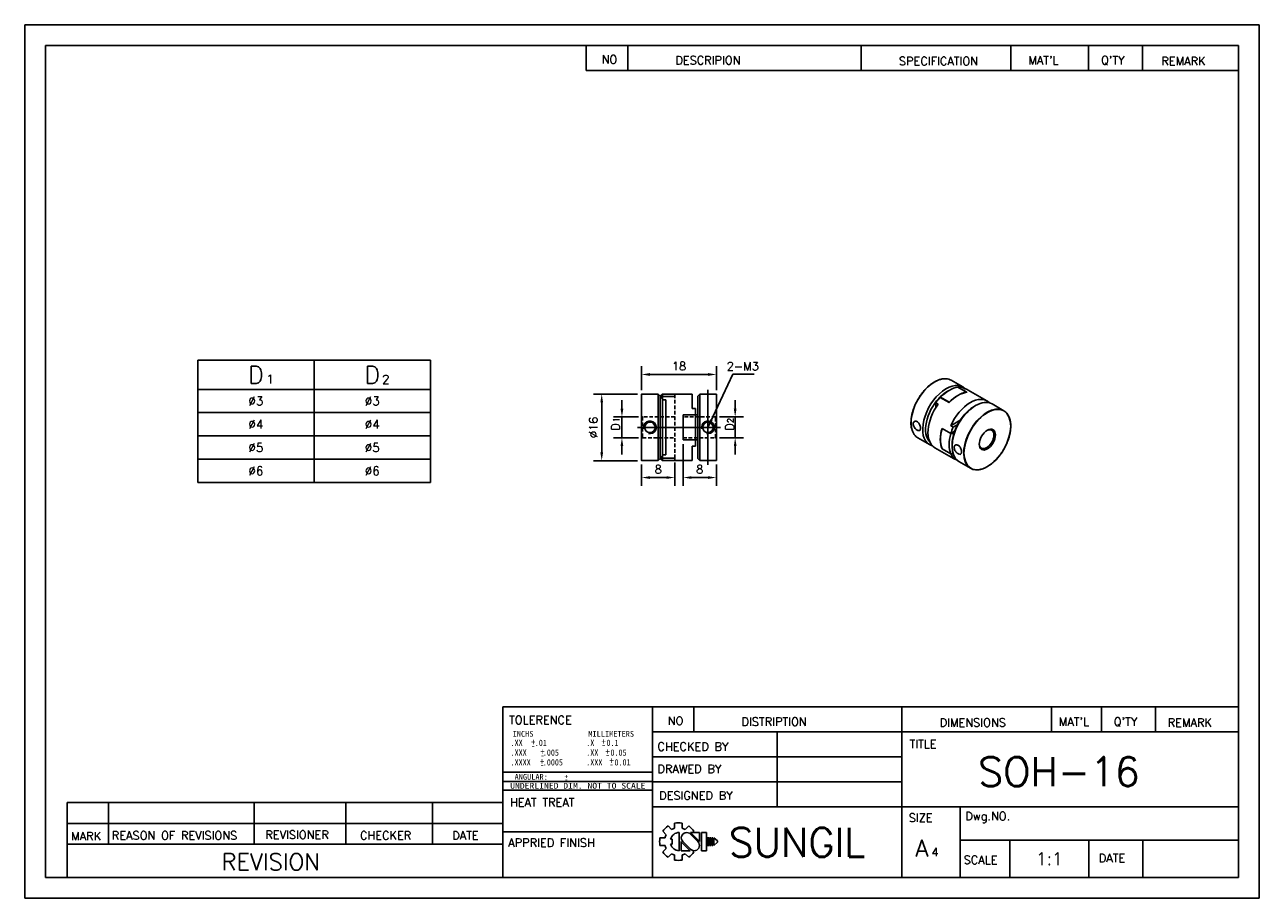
# Model space of a CAD drawing. Extents: x 10 to 307, y 10 to 220.
import ezdxf
from ezdxf.enums import TextEntityAlignment as Align

# ---------------------------------------------------------------- set-up
doc = ezdxf.new("R2010")
doc.units = 0
doc.header["$LTSCALE"] = 7
doc.header["$MEASUREMENT"] = 0
for name, pattern in [('CENTER', [27, 20, -2, 3, -2]), ('DASHED', [0.75, 0.5, -0.25]), ('HIDDEN2', [0.1875, 0.125, -0.0625])]:
    doc.linetypes.add(name, pattern=pattern)
doc.layers.get('0').update_dxf_attribs({"linetype": 'CONTINUOUS'})
doc.layers.get('Defpoints').update_dxf_attribs({"linetype": 'CONTINUOUS'})
for name, color, linetype in [('BM', 2, 'CONTINUOUS'), ('CT', 1, 'CENTER'), ('DIM', 4, 'CONTINUOUS'), ('HD', 4, 'DASHED')]:
    doc.layers.add(name, color=color, linetype=linetype)
doc.styles.add('MONOTXT', font='DotumChe.ttf')
doc.styles.get("Standard").update_dxf_attribs({"font": 'romans.shx', "bigfont": 'whgtxt.shx'})
doc.dimstyles.new('LIM', dxfattribs={"dimtxt": 2, "dimasz": 2, "dimexe": 2, "dimexo": 1, "dimgap": 1, "dimtad": 1, "dimdec": 3, "dimzin": 9, "dimdsep": 46, "dimtxsty": 'Standard', "dimcen": 2, "dimclrd": 1, "dimclre": 1, "dimadec": 0, "dimazin": 0, "dimtfac": 1, "dimtdec": 3, "dimtmove": 0, "dimatfit": 3, "dimfxl": 0, "dimtolj": 1, "dimtzin": 0, "dimarcsym": 0})

# ---------------------------------------------------------------- blocks, each defined once
blk = doc.blocks.new('*D4')
at = {"layer": 'Defpoints', "color": 0}
for p in [(176.4, 135.92), (158.4, 131.15), (176.4, 131.15)]:
    blk.add_point(p, dxfattribs=at)
at = {"layer": 'DIM', "color": 1, "lineweight": -2}
for p, q in [((158.4, 132.15), (158.4, 137.92)), ((176.4, 132.15), (176.4, 137.92)), ((160.4, 135.92), (174.4, 135.92))]:
    blk.add_line(p, q, dxfattribs=at)
at = {"layer": 'DIM', "color": 1}
for points in [[(160.4, 136.26), (160.4, 135.59), (158.4, 135.92)], [(174.4, 136.26), (174.4, 135.59), (176.4, 135.92)]]:
    blk.add_solid(points, dxfattribs=at)
at = {"layer": 'DIM', "color": 0, "insert": (167.4, 137.92), "char_height": 2, "attachment_point": 5}
blk.add_mtext('\\A1;18', dxfattribs=at)
blk = doc.blocks.new('*D5')
at = {"layer": 'Defpoints', "color": 0}
for p in [(148.81, 131.2), (158.45, 131.2), (158.45, 115.2)]:
    blk.add_point(p, dxfattribs=at)
at = {"layer": 'DIM', "color": 1, "lineweight": -2}
for p, q in [((157.45, 131.2), (146.81, 131.2)), ((148.81, 117.2), (148.81, 129.2)), ((157.45, 115.2), (146.81, 115.2))]:
    blk.add_line(p, q, dxfattribs=at)
at = {"layer": 'DIM', "color": 1}
for points in [[(148.48, 129.2), (149.14, 129.2), (148.81, 131.2)], [(148.48, 117.2), (149.14, 117.2), (148.81, 115.2)]]:
    blk.add_solid(points, dxfattribs=at)
at = {"layer": 'DIM', "color": 0, "insert": (146.81, 123.2), "char_height": 2, "attachment_point": 5, "rotation": 90}
blk.add_mtext('\\A1;%%c16', dxfattribs=at)
blk = doc.blocks.new('*D6')
at = {"layer": 'Defpoints', "color": 0}
for p in [(158.4, 115.25), (166.4, 115.79), (166.4, 111.14)]:
    blk.add_point(p, dxfattribs=at)
at = {"layer": 'DIM', "color": 1, "lineweight": -2}
for p, q in [((158.4, 114.25), (158.4, 109.14)), ((166.4, 114.79), (166.4, 109.14)), ((160.4, 111.14), (164.4, 111.14))]:
    blk.add_line(p, q, dxfattribs=at)
at = {"layer": 'DIM', "color": 1}
for points in [[(160.4, 111.47), (160.4, 110.81), (158.4, 111.14)], [(164.4, 111.47), (164.4, 110.81), (166.4, 111.14)]]:
    blk.add_solid(points, dxfattribs=at)
at = {"layer": 'DIM', "color": 0, "insert": (162.4, 113.14), "char_height": 2, "attachment_point": 5}
blk.add_mtext('\\A1;8', dxfattribs=at)
blk = doc.blocks.new('*D7')
at = {"layer": 'Defpoints', "color": 0}
for p in [(168.4, 120.2), (176.4, 115.25), (176.4, 111.14)]:
    blk.add_point(p, dxfattribs=at)
at = {"layer": 'DIM', "color": 1, "lineweight": -2}
for p, q in [((168.4, 119.2), (168.4, 109.14)), ((176.4, 114.25), (176.4, 109.14)), ((170.4, 111.14), (174.4, 111.14))]:
    blk.add_line(p, q, dxfattribs=at)
at = {"layer": 'DIM', "color": 1}
for points in [[(170.4, 111.47), (170.4, 110.81), (168.4, 111.14)], [(174.4, 111.47), (174.4, 110.81), (176.4, 111.14)]]:
    blk.add_solid(points, dxfattribs=at)
at = {"layer": 'DIM', "color": 0, "insert": (172.4, 113.14), "char_height": 2, "attachment_point": 5}
blk.add_mtext('\\A1;8', dxfattribs=at)

msp = doc.modelspace()

# ---------------------------------------------------------------- linework, layer by layer
for p, q in [((307, 220), (10, 220)), ((10, 220), (10, 10)), ((307, 10), (307, 220)), ((302, 215), (15, 215)), ((15, 215), (15, 15)), ((145.0907, 215), (145.0907, 209)), ((155.0907, 215), (155.0907, 209)), ((211.2097, 215), (211.2097, 209)), ((247.2097, 215), (247.2097, 209)), ((265.9405, 215), (265.9405, 209)), ((278.9405, 215), (278.9405, 209)), ((302, 15), (302, 215)), ((145.0907, 209), (302, 209)), ((51.616, 139.3444), (107.616, 139.3444)), ((51.616, 139.3444), (51.616, 109.9444)), ((107.616, 139.3444), (107.616, 109.9444)), ((125, 15), (125, 56)), ((125, 56), (302, 56)), ((161, 56), (161, 15)), ((171, 56), (171, 50)), ((221, 56), (221, 15)), ((257, 56), (257, 50)), ((269, 56), (269, 50)), ((282, 56), (282, 50)), ((161, 50), (302, 50)), ((191, 50), (191, 32)), ((161, 44), (221, 44)), ((125, 36), (161, 36)), ((161, 38), (221, 38)), ((20.1963, 15), (20.1963, 33)), ((20.1963, 33), (125, 33)), ((30.1963, 33), (30.1963, 23)), ((65.2416, 33), (65.2416, 23)), ((87.2739, 33), (87.2739, 23)), ((108.0991, 33), (108.0991, 23)), ((161, 32), (302, 32)), ((235, 32), (235, 15)), ((20.1963, 28), (125, 28)), ((125, 26), (161, 26)), ((235, 24), (302, 24)), ((247, 24), (247, 15)), ((265.9684, 24), (265.9684, 15)), ((279.008, 24), (279.008, 15)), ((20.1963, 23), (125, 23)), ((15, 15), (302, 15)), ((10, 10), (307, 10))]:
    msp.add_line(p, q)
at = {"color": 4}
for p, q in [((79.616, 139.3444), (79.616, 109.9444)), ((51.616, 132.3444), (107.616, 132.3444))]:
    msp.add_line(p, q, dxfattribs=at)
at = {"color": 1}
for p, q in [((51.616, 126.7444), (107.616, 126.7444)), ((51.616, 121.1444), (107.616, 121.1444)), ((51.616, 115.5444), (107.616, 115.5444))]:
    msp.add_line(p, q, dxfattribs=at)
at = {"color": 0}
for p, q in [((51.616, 109.9444), (107.616, 109.9444)), ((125, 40.2855), (161, 40.2855)), ((125, 38.0531), (161, 38.0531))]:
    msp.add_line(p, q, dxfattribs=at)
at = {"layer": 'BM', "linetype": 'Continuous'}
for p, q in [((235.6742, 132.9111), (232.8812, 134.5237)), ((158.3958, 131.1545), (158.3958, 115.2545)), ((159.1716, 131.2045), (158.4458, 131.2045)), ((162.3958, 131.2045), (161.6667, 131.2045)), ((162.3958, 115.2045), (162.3958, 131.2045)), ((162.8958, 130.7045), (162.3958, 131.2045)), ((163.3958, 131.2045), (162.8958, 130.7045)), ((162.8958, 130.0784), (162.8958, 130.7045)), ((163.3958, 130.6333), (163.3958, 131.2045)), ((166.3458, 131.2045), (163.3958, 131.2045)), ((170.5958, 131.2045), (166.3958, 131.2045)), ((166.3958, 131.2045), (166.3958, 130.6207)), ((170.5958, 131.2045), (170.5958, 127.7045)), ((172.3958, 131.2045), (171.8958, 130.7045)), ((171.8958, 130.7045), (171.8958, 126.2045)), ((172.3958, 115.2045), (172.3958, 131.2045)), ((173.1248, 131.2045), (172.3958, 131.2045)), ((176.3458, 131.2045), (175.6199, 131.2045)), ((176.3958, 115.2545), (176.3958, 131.1545)), ((232.3813, 132.1066), (232.0278, 131.9025)), ((236.5664, 131.6478), (234.4804, 132.8522)), ((236.5783, 131.6456), (234.4892, 132.8518)), ((234.5027, 132.8547), (236.624, 131.6299)), ((234.5027, 132.8547), (234.5027, 132.844)), ((235.5633, 132.8124), (236.129, 132.4858)), ((241.4725, 129.5634), (236.947, 132.1762)), ((163.3645, 130.5869), (162.8958, 130.0784)), ((162.8958, 130.0784), (162.8958, 116.3306)), ((163.3958, 130.6207), (166.3958, 130.6207)), ((163.3958, 130.6207), (163.3958, 129.8189)), ((163.3958, 129.8189), (164.1958, 129.8189)), ((163.3958, 129.8189), (163.3958, 116.5901)), ((164.1958, 129.8189), (164.1958, 116.5901)), ((229.1994, 129.1381), (229.765, 128.8115)), ((229.1994, 129.1381), (229.1994, 127.9772)), ((230.2379, 130.3904), (229.9065, 130.1665)), ((229.9065, 130.0194), (229.9065, 130.1665)), ((230.243, 130.3874), (230.2379, 130.3904)), ((230.26, 130.4052), (232.3813, 129.1804)), ((230.2823, 130.4283), (232.3682, 129.224)), ((238.7453, 128.4324), (238.3917, 128.2282)), ((245.5384, 127.216), (242.7453, 128.8286)), ((168.3958, 120.2045), (168.3958, 126.2045)), ((171.3958, 126.2045), (168.3958, 126.2045)), ((171.3958, 127.7045), (170.5958, 127.7045)), ((171.3958, 126.2045), (171.3958, 127.7045)), ((171.3958, 126.2045), (171.4271, 126.2045)), ((171.3958, 120.236), (171.3958, 126.1731)), ((171.4271, 126.2045), (171.8958, 126.2045)), ((171.8958, 120.2045), (171.8958, 126.2045)), ((232.7954, 123.6092), (235.0295, 124.899)), ((232.7942, 121.7305), (230.6728, 122.9552)), ((232.7852, 121.6996), (230.6992, 122.904)), ((233.7013, 122.2542), (232.7942, 121.7305)), ((233.3611, 123.2826), (232.7954, 123.6092)), ((233.3611, 123.2826), (234.4389, 123.9048)), ((171.3958, 120.2045), (168.3958, 120.2045)), ((171.4271, 120.2045), (171.3958, 120.2045)), ((171.3958, 118.7045), (171.3958, 120.2045)), ((171.8958, 120.2045), (171.4271, 120.2045)), ((171.8958, 120.2045), (171.8958, 115.7045)), ((224.8812, 120.6672), (227.6742, 119.0547)), ((232.818, 121.7443), (232.8402, 121.7315)), ((232.8402, 121.7315), (233.5312, 121.7478)), ((233.0884, 119.0426), (233.0884, 118.6344)), ((162.8958, 115.7045), (162.8958, 116.3306)), ((162.8958, 116.3306), (163.3645, 115.8221)), ((163.3958, 116.5901), (163.3958, 115.7883)), ((163.3958, 116.5901), (164.1958, 116.5901)), ((171.3958, 118.7045), (170.5958, 118.7045)), ((170.5958, 115.2045), (170.5958, 118.7045)), ((228.947, 118.3198), (233.4725, 115.707)), ((230.6728, 118.0562), (230.6888, 118.0654)), ((232.7942, 116.8315), (230.6728, 118.0562)), ((230.6992, 118.0563), (232.7852, 116.852)), ((230.7071, 118.0471), (232.7962, 116.841)), ((232.7942, 116.8315), (232.8048, 116.8376)), ((233.3611, 115.9341), (232.7954, 116.2607)), ((233.3465, 116.8444), (232.8402, 116.8325)), ((233.6586, 116.1058), (233.3611, 115.9341)), ((158.4458, 115.2045), (162.3958, 115.2045)), ((162.3958, 115.2045), (162.8958, 115.7045)), ((162.8958, 115.7045), (163.3958, 115.2045)), ((163.3958, 115.7883), (166.3958, 115.7883)), ((163.3958, 115.2045), (163.3958, 115.7757)), ((163.3958, 115.2045), (166.3458, 115.2045)), ((166.3958, 115.7883), (166.3958, 115.2045)), ((166.3958, 115.2045), (170.5958, 115.2045)), ((171.8958, 115.7045), (172.3958, 115.2045)), ((172.3958, 115.2045), (176.3458, 115.2045)), ((234.7453, 114.9722), (237.5384, 113.3596))]:
    msp.add_line(p, q, dxfattribs=at)
at = {"layer": 'BM'}
for p, q in [((159.1716, 131.2045), (161.6667, 131.2045)), ((173.1248, 131.2045), (175.9828, 131.2045))]:
    msp.add_line(p, q, dxfattribs=at)
at = {"layer": 'BM', "linetype": 'HIDDEN2'}
for p, q in [((162.8958, 130.0784), (163.3645, 130.5869)), ((163.3958, 129.8189), (164.1958, 129.8189)), ((171.8958, 126.2045), (171.8958, 120.2045)), ((163.3645, 115.8221), (162.8958, 116.3306))]:
    msp.add_line(p, q, dxfattribs=at)
at = {"layer": 'BM', "linetype": 'Continuous'}
for centre in [(160.4208, 123.2045), (174.3708, 123.2045)]:
    msp.add_circle(centre, 1.25, dxfattribs=at)
for centre, radius, start, end in [((158.4458, 131.1545), 0.05, 90, 180), ((166.3458, 131.1545), 0.05, 0, 90), ((176.3458, 131.1545), 0.05, 0, 90), ((236.5533, 131.6023), 0.05, 29.3435, 60), ((230.066, 130.6362), 0.2999, 304.960535, 316.135373), ((168.4458, 126.1545), 0.05, 90, 180), ((171.4254, 126.1749), 0.0297, 86.78028, 183.466706), ((228.1167, 124.1455), 4.9113, 177.614713, 212.432275), ((237.6873, 120.4992), 7.4104, 160.919654, 199.131117), ((230.7321, 122.9078), 0.05, 136.744899, 163.910662), ((168.4458, 120.2545), 0.05, 180, 270), ((171.4254, 120.2341), 0.0297, 176.488176, 273.264838), ((230.7321, 118.0904), 0.05, 203.387007, 240), ((158.4458, 115.2545), 0.05, 180, 270), ((166.3458, 115.2545), 0.05, 270, 0), ((176.3458, 115.2545), 0.05, 270, 0)]:
    msp.add_arc(centre, radius, start, end, dxfattribs=at)
for centre, major_axis, ratio, start_param, end_param in [((228.8812, 127.5954), (-4, -6.9282), 0.57735027, 3.42032386, 6.02116002), ((231.6742, 125.9829), (-4, -6.9282), 0.57735027, 2.98181467, 6.28318531), ((228.8812, 127.5954), (-4, -6.9282), 0.57735027, 3.14159265, 3.42032386), ((232.0278, 125.7787), (3.75, 6.4952), 0.57735027, 0.78539816, 1.19691501), ((232.3813, 125.5746), (4, 6.9282), 0.57735027, 0.40523802, 1.1655583), ((234.4673, 124.3703), (4, 6.9282), 0.57735027, 0.40523802, 1.1655583), ((234.5027, 124.3499), (4, 6.9282), 0.57735027, 0.40100139, 1.16979494), ((232.3813, 125.5746), (4, 6.9282), 0.57735027, 0.18799175, 0.40100139), ((232.947, 125.248), (-4, -6.9282), 0.57735027, 3.14159265, 3.3295844), ((236.5533, 131.6023), (-0.025, -0.0433), 0.57735027, 3.14159265, 3.54683068), ((236.5533, 131.6023), (-0.0058, 0.0497), 0.75036737, 5.10844725, 5.77457469), ((232.0278, 125.7787), (3.75, 6.4952), 0.57735027, 1.19691501, 2.9824574), ((232.947, 125.248), (4, 6.9282), 0.57735027, 1.38280458, 3.14159265), ((232.3813, 125.5746), (4, 6.9282), 0.57735027, 1.16979494, 1.38280458), ((232.3813, 129.1937), (0.025, 0.0433), 0.57735027, 1.1655583, 1.80214149), ((232.3813, 129.1937), (-0.036, 0.0347), 0.32189358, 4.52857343, 5.36820566), ((238.7453, 121.9004), (4, 6.9282), 0.57735027, 0, 3.14159265), ((237.4725, 122.6352), (-4, -6.9282), 0.57735027, 2.98181467, 4.90038073), ((238.3917, 122.1045), (-3.75, -6.4952), 0.57735027, 3.92699082, 5.0862703), ((241.5384, 120.2878), (4, 6.9282), 0.57735027, 0.26529931, 2.86299105), ((241.5384, 120.2878), (4, 6.9282), 0.57735027, 0, 0.26529931), ((241.5384, 120.2878), (4, 6.9282), 0.57735027, 6.00475707, 6.28318531), ((235.9169, 123.5334), (-4, -6.9282), 0.57735027, 5.11339037, 5.88218392), ((235.9522, 123.513), (-4, -6.9282), 0.57735027, 5.117627, 5.87794729), ((230.7321, 122.9078), (0.048, -0.0139), 0.32189358, 3.14206506, 4.0565723), ((230.7321, 122.9078), (-0.025, -0.0433), 0.57735027, 4.48104382, 5.117627), ((238.0382, 122.3086), (-4, -6.9282), 0.57735027, 4.90038073, 5.11339037), ((241.397, 120.3695), (-1.25, -2.1651), 0.57735027, 0, 3.87816325), ((228.8812, 127.5954), (-4, -6.9282), 0.57735027, 6.02116002, 6.28318531), ((231.6742, 125.9829), (-4, -6.9282), 0.57735027, 0, 0.15977799), ((238.0382, 122.3086), (-4, -6.9282), 0.57735027, 5.117627, 5.87794729), ((238.3917, 122.1045), (-3.75, -6.4952), 0.57735027, 5.0862703, 5.49778714), ((241.397, 120.3695), (-1.25, -2.1651), 0.57735027, 5.54661471, 6.28318531), ((230.7321, 118.0904), (0.0459, 0.0198), 0.75036737, 3.14208066, 3.65020328), ((230.7321, 118.0904), (0.025, 0.0433), 0.57735027, 2.73635463, 3.14159265), ((238.0382, 122.3086), (-4, -6.9282), 0.57735027, 5.88218392, 6.09519356), ((237.4725, 122.6352), (4, 6.9282), 0.57735027, 2.95360091, 3.30137064), ((241.5384, 120.2878), (4, 6.9282), 0.57735027, 2.86299105, 3.41417643)]:
    msp.add_ellipse(centre, major_axis=major_axis, ratio=ratio, start_param=start_param, end_param=end_param, dxfattribs=at)
for major_axis in [(-3.975, -6.8849), (1.375, 2.3816)]:
    msp.add_ellipse((241.5737, 120.2674), major_axis=major_axis, ratio=0.57735027, dxfattribs=at)
for points, knots in [([(231.6116, 134.8941), (231.5726, 134.8971), (231.4695, 134.9047), (231.2741, 134.9028), (231.0409, 134.8881), (230.8009, 134.8577), (230.5577, 134.8126), (230.3108, 134.7527), (230.0611, 134.6781), (229.8089, 134.589), (229.5549, 134.4856), (229.2996, 134.3681), (229.0434, 134.2367), (228.787, 134.0917), (228.5308, 133.9334), (228.2753, 133.7622), (228.0211, 133.5785), (227.7687, 133.3824), (227.5186, 133.1746), (227.2712, 132.9554), (227.0272, 132.7253), (226.787, 132.4847), (226.5511, 132.2342), (226.3199, 131.9742), (226.094, 131.7052), (225.8738, 131.428), (225.6596, 131.1428), (225.4521, 130.8505), (225.2516, 130.5515), (225.0584, 130.2466), (224.873, 129.9362), (224.6959, 129.621), (224.5272, 129.3017), (224.3674, 128.979), (224.2168, 128.6534), (224.0757, 128.3256), (223.9444, 127.9964), (223.8232, 127.6663), (223.7123, 127.3361), (223.6119, 127.0064), (223.5223, 126.6779), (223.4436, 126.3512), (223.376, 126.0271), (223.3196, 125.7061), (223.2746, 125.3891), (223.2411, 125.0759), (223.2191, 124.7705), (223.2105, 124.5227), (223.2098, 124.3931), (223.2097, 124.3499)], [0, 0, 0, 0, 0.01033059, 0.03206594, 0.05381767, 0.07558422, 0.09736356, 0.11915344, 0.1409516, 0.16275598, 0.18456475, 0.20637636, 0.22818957, 0.25000338, 0.27181686, 0.29362951, 0.31544102, 0.33725117, 0.35905984, 0.380867, 0.40267266, 0.42447688, 0.44627975, 0.46808138, 0.4898819, 0.51168144, 0.53348017, 0.55527822, 0.57707575, 0.59887293, 0.62066991, 0.64246686, 0.6642639, 0.68606118, 0.70785886, 0.72965709, 0.75145604, 0.77325587, 0.79505674, 0.8168588, 0.8386622, 0.86046708, 0.88227355, 0.90408172, 0.92589166, 0.94770339, 0.9695169, 0.99133209, 1, 1, 1, 1]), ([(234.4895, 132.8516), (234.4889, 132.8519), (234.488, 132.8522), (234.4869, 132.8523), (234.4853, 132.8525), (234.4831, 132.8525), (234.4804, 132.8522)], [0.696801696, 0.696801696, 0.696801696, 0.696801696, 0.822840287, 0.822840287, 0.822840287, 1, 1, 1, 1]), ([(163.3958, 130.6333), (163.3958, 130.6317), (163.3952, 130.6295), (163.3941, 130.627), (163.393, 130.6244), (163.3914, 130.6215), (163.3895, 130.6184), (163.3868, 130.6141), (163.3834, 130.6094), (163.3797, 130.6047), (163.375, 130.5988), (163.3698, 130.5927), (163.3645, 130.5869)], [0, 0, 0, 0, 0.19092324, 0.19092324, 0.19092324, 0.38338054, 0.38338054, 0.38338054, 0.65428264, 0.65428264, 0.65428264, 1, 1, 1, 1]), ([(238.7773, 112.9912), (238.8105, 112.9882), (238.9085, 112.9797), (239.0979, 112.9792), (239.3301, 112.9908), (239.5692, 113.0181), (239.8117, 113.0602), (240.0579, 113.1171), (240.307, 113.1886), (240.5587, 113.2748), (240.8124, 113.3753), (241.0675, 113.4899), (241.3235, 113.6185), (241.58, 113.7607), (241.8363, 113.9163), (242.0919, 114.0849), (242.3464, 114.2661), (242.5993, 114.4596), (242.8499, 114.6651), (243.0978, 114.882), (243.3426, 115.1099), (243.5836, 115.3484), (243.8204, 115.5969), (244.0526, 115.855), (244.2797, 116.1221), (244.5011, 116.3978), (244.7165, 116.6813), (244.9254, 116.9722), (245.1274, 117.2699), (245.3221, 117.5737), (245.5091, 117.883), (245.688, 118.1973), (245.8585, 118.5157), (246.0201, 118.8378), (246.1726, 119.1629), (246.3157, 119.4903), (246.449, 119.8193), (246.5723, 120.1492), (246.6854, 120.4794), (246.7879, 120.8093), (246.8798, 121.1381), (246.9607, 121.4652), (247.0306, 121.7899), (247.0893, 122.1116), (247.1366, 122.4295), (247.1725, 122.7432), (247.1969, 123.0518), (247.2097, 123.3549), (247.2109, 123.6517), (247.2005, 123.9417), (247.1784, 124.2243), (247.1448, 124.4989), (247.0997, 124.7649), (247.0431, 125.0218), (246.9752, 125.2691), (246.8962, 125.506), (246.8059, 125.7328), (246.7055, 125.9467), (246.5994, 126.1418), (246.5303, 126.2479), (246.4936, 126.3036)], [0, 0, 0, 0, 0.00708138, 0.02450561, 0.04194315, 0.05939287, 0.0768532, 0.09432235, 0.11179851, 0.12927998, 0.14676525, 0.16425304, 0.18174229, 0.19923219, 0.21672193, 0.2342111, 0.25169938, 0.2691866, 0.28667266, 0.3041575, 0.32164114, 0.3391236, 0.35660497, 0.37408533, 0.39156477, 0.40904341, 0.42652137, 0.44399876, 0.46147571, 0.47895235, 0.49642881, 0.51390521, 0.53138167, 0.54885829, 0.5663352, 0.58381254, 0.60129042, 0.61876899, 0.63624836, 0.65372866, 0.67121001, 0.68869252, 0.70617629, 0.72366141, 0.74114794, 0.7586359, 0.7761253, 0.79361606, 0.81110806, 0.82860105, 0.84609469, 0.86358837, 0.88108128, 0.89857246, 0.91606074, 0.93354469, 0.95102263, 0.96849275, 0.98595312, 1, 1, 1, 1]), ([(224.6903, 122.5427), (224.7886, 122.4859), (224.8854, 122.4463), (224.9733, 122.4273), (225.0612, 122.4082), (225.1425, 122.4092), (225.2118, 122.4307), (225.2816, 122.4524), (225.3413, 122.4954), (225.3872, 122.5571), (225.4333, 122.6191), (225.4668, 122.7018), (225.4857, 122.7989), (225.5044, 122.8951), (225.5094, 123.0082), (225.5002, 123.1287), (225.4911, 123.2481), (225.4679, 123.378), (225.432, 123.5075), (225.3958, 123.6375), (225.3458, 123.7705), (225.2848, 123.8952), (225.2232, 124.0212), (225.1485, 124.1422), (225.0657, 124.2474), (224.9829, 124.3528), (224.8895, 124.4453), (224.7926, 124.5167), (224.6968, 124.5874), (224.595, 124.6393), (224.4958, 124.6683), (224.3971, 124.697), (224.2984, 124.7039), (224.2084, 124.689), (224.1177, 124.6739), (224.0335, 124.6363), (223.9638, 124.5799), (223.8935, 124.523), (223.836, 124.4454), (223.7973, 124.3541), (223.7588, 124.2631), (223.738, 124.156), (223.737, 124.042), (223.736, 123.9293), (223.7545, 123.8067), (223.7905, 123.6841), (223.8265, 123.5617), (223.8808, 123.4361), (223.948, 123.3167), (224.0159, 123.1961), (224.0988, 123.0785), (224.1887, 122.9728), (224.2791, 122.8665), (224.379, 122.7692), (224.4793, 122.6885), (224.5494, 122.6321), (224.6208, 122.5828), (224.6903, 122.5427)], [0, 0, 0, 0, 0.05325722, 0.05325722, 0.05325722, 0.1064866, 0.1064866, 0.1064866, 0.1601328, 0.1601328, 0.1601328, 0.2140713, 0.2140713, 0.2140713, 0.26756422, 0.26756422, 0.26756422, 0.3205772, 0.3205772, 0.3205772, 0.37380636, 0.37380636, 0.37380636, 0.42761743, 0.42761743, 0.42761743, 0.48148329, 0.48148329, 0.48148329, 0.53477113, 0.53477113, 0.53477113, 0.58775551, 0.58775551, 0.58775551, 0.64117802, 0.64117802, 0.64117802, 0.6950998, 0.6950998, 0.6950998, 0.7488079, 0.7488079, 0.7488079, 0.80193016, 0.80193016, 0.80193016, 0.85499972, 0.85499972, 0.85499972, 0.90862186, 0.90862186, 0.90862186, 0.96256398, 0.96256398, 0.96256398, 1, 1, 1, 1]), ([(232.7852, 121.6996), (232.7864, 121.7036), (232.7883, 121.7074), (232.7909, 121.7108), (232.7935, 121.7142), (232.7967, 121.7172), (232.8002, 121.7197), (232.8052, 121.7232), (232.8109, 121.7259), (232.8168, 121.7278), (232.8243, 121.7301), (232.8323, 121.7313), (232.8402, 121.7315)], [0, 0, 0, 0, 0.19092324, 0.19092324, 0.19092324, 0.38338054, 0.38338054, 0.38338054, 0.65428264, 0.65428264, 0.65428264, 1, 1, 1, 1]), ([(234.5545, 118.8888), (234.4562, 118.9456), (234.3539, 118.982), (234.2564, 118.9955), (234.1589, 119.009), (234.0636, 118.9999), (233.9793, 118.9698), (233.8944, 118.9394), (233.8182, 118.8869), (233.7583, 118.8171), (233.6982, 118.7469), (233.6528, 118.6574), (233.6271, 118.5564), (233.6016, 118.4563), (233.5948, 118.3421), (233.6073, 118.2236), (233.6197, 118.1061), (233.6515, 117.9811), (233.6993, 117.8585), (233.7473, 117.7354), (233.8128, 117.6113), (233.8892, 117.4955), (233.9664, 117.3784), (234.0569, 117.2666), (234.152, 117.1685), (234.2472, 117.0702), (234.3498, 116.983), (234.4502, 116.9137), (234.5497, 116.8451), (234.6498, 116.7922), (234.7425, 116.7595), (234.8346, 116.7269), (234.9219, 116.7134), (234.9981, 116.7204), (235.075, 116.7275), (235.1428, 116.7557), (235.1974, 116.8034), (235.2525, 116.8515), (235.2957, 116.9208), (235.3244, 117.0064), (235.353, 117.0917), (235.3681, 117.1954), (235.3688, 117.3092), (235.3695, 117.4219), (235.3562, 117.5474), (235.3295, 117.6753), (235.3028, 117.8031), (235.2621, 117.9366), (235.2097, 118.0646), (235.1568, 118.1938), (235.0905, 118.321), (235.0148, 118.4349), (234.9387, 118.5494), (234.8509, 118.6538), (234.7578, 118.7386), (234.6927, 118.7978), (234.624, 118.8487), (234.5545, 118.8888)], [0, 0, 0, 0, 0.05325722, 0.05325722, 0.05325722, 0.1064866, 0.1064866, 0.1064866, 0.1601328, 0.1601328, 0.1601328, 0.2140713, 0.2140713, 0.2140713, 0.26756422, 0.26756422, 0.26756422, 0.3205772, 0.3205772, 0.3205772, 0.37380636, 0.37380636, 0.37380636, 0.42761743, 0.42761743, 0.42761743, 0.48148329, 0.48148329, 0.48148329, 0.53477113, 0.53477113, 0.53477113, 0.58775551, 0.58775551, 0.58775551, 0.64117802, 0.64117802, 0.64117802, 0.6950998, 0.6950998, 0.6950998, 0.7488079, 0.7488079, 0.7488079, 0.80193016, 0.80193016, 0.80193016, 0.85499972, 0.85499972, 0.85499972, 0.90862186, 0.90862186, 0.90862186, 0.96256398, 0.96256398, 0.96256398, 1, 1, 1, 1]), ([(232.8402, 116.8325), (232.8318, 116.8323), (232.8234, 116.8329), (232.8155, 116.8344), (232.81, 116.8354), (232.8047, 116.837), (232.8001, 116.839), (232.7964, 116.8407), (232.793, 116.8428), (232.7903, 116.8451), (232.7881, 116.8472), (232.7863, 116.8495), (232.7852, 116.852)], [0, 0, 0, 0, 0.36609312, 0.36609312, 0.36609312, 0.61908081, 0.61908081, 0.61908081, 0.82284029, 0.82284029, 0.82284029, 1, 1, 1, 1]), ([(163.3645, 115.8221), (163.3701, 115.816), (163.3757, 115.8095), (163.3805, 115.8033), (163.3839, 115.7989), (163.387, 115.7945), (163.3895, 115.7905), (163.3916, 115.7872), (163.3932, 115.7841), (163.3943, 115.7815), (163.3953, 115.7792), (163.3958, 115.7772), (163.3958, 115.7757)], [0, 0, 0, 0, 0.36609312, 0.36609312, 0.36609312, 0.61908081, 0.61908081, 0.61908081, 0.82284029, 0.82284029, 0.82284029, 1, 1, 1, 1])]:
    msp.add_open_spline(points, degree=3, knots=knots, dxfattribs=at)
at = {"layer": 'BM', "linetype": 'HIDDEN2'}
for points, knots in [([(163.3645, 130.5869), (163.3701, 130.593), (163.3757, 130.5995), (163.3805, 130.6058), (163.3839, 130.6101), (163.387, 130.6145), (163.3895, 130.6185), (163.3916, 130.6218), (163.3932, 130.6249), (163.3943, 130.6275), (163.3953, 130.6298), (163.3958, 130.6318), (163.3958, 130.6333)], [0, 0, 0, 0, 0.36609312, 0.36609312, 0.36609312, 0.61908081, 0.61908081, 0.61908081, 0.82284029, 0.82284029, 0.82284029, 1, 1, 1, 1]), ([(163.3958, 115.7757), (163.3958, 115.7773), (163.3952, 115.7795), (163.3941, 115.782), (163.393, 115.7846), (163.3914, 115.7875), (163.3895, 115.7906), (163.3868, 115.7949), (163.3834, 115.7996), (163.3797, 115.8043), (163.375, 115.8102), (163.3698, 115.8163), (163.3645, 115.8221)], [0, 0, 0, 0, 0.19092324, 0.19092324, 0.19092324, 0.38338054, 0.38338054, 0.38338054, 0.65428264, 0.65428264, 0.65428264, 1, 1, 1, 1])]:
    msp.add_open_spline(points, degree=3, knots=knots, dxfattribs=at)
at = {"layer": 'CT'}
for p, q in [((174.3708, 132.2045), (174.3708, 114.2045)), ((157.3958, 123.2045), (177.3958, 123.2045))]:
    msp.add_line(p, q, dxfattribs=at)
at = {"layer": 'CT', "linetype": 'Continuous'}
for centre in [(160.4208, 123.2045), (174.3708, 123.2045)]:
    msp.add_arc(centre, 1.5, 255, 195, dxfattribs=at)
at = {"layer": 'DIM', "color": 1}
for p, q in [((153.6722, 127.7045), (153.6722, 129.7045)), ((180.9146, 127.7045), (180.9146, 129.7045)), ((157.6458, 125.7045), (151.6722, 125.7045)), ((153.6722, 120.7045), (153.6722, 125.7045)), ((177.1458, 125.7045), (182.9146, 125.7045)), ((180.9146, 120.7045), (180.9146, 125.7045)), ((157.6458, 120.7045), (151.6722, 120.7045)), ((177.1458, 120.7045), (182.9146, 120.7045)), ((153.6722, 118.7045), (153.6722, 116.7045)), ((180.9146, 118.7045), (180.9146, 116.7045))]:
    msp.add_line(p, q, dxfattribs=at)
at = {"layer": 'DIM', "color": 0}
for p, q in [((164.7555, 27.3858), (165.616, 26.5254)), ((166.3456, 28.0444), (166.3456, 26.8276)), ((168.1456, 28.0444), (168.1456, 26.8276)), ((168.8752, 26.5254), (169.7356, 27.3858)), ((162.8242, 24.523), (164.041, 24.523)), ((162.8242, 24.523), (164.041, 24.523)), ((163.4828, 26.113), (164.3432, 25.2526)), ((165.3565, 24.223), (165.766, 24.223)), ((165.766, 24.223), (165.766, 23.023)), ((167.4582, 25.8087), (167.4582, 21.4373)), ((171.9487, 23.623), (170.0992, 25.4663)), ((172.3357, 23.6608), (170.1807, 25.8087)), ((170.1807, 25.8087), (172.3357, 25.8087)), ((170.7041, 25.8087), (171.0084, 26.113)), ((172.3357, 25.8087), (172.3357, 23.623)), ((172.8457, 25.8087), (172.8457, 23.623)), ((172.8457, 25.8087), (174.0457, 25.8087)), ((174.0457, 25.8087), (174.0457, 23.623)), ((174.2557, 24.523), (174.2557, 23.623)), ((174.2557, 24.523), (174.5557, 24.523)), ((174.5557, 24.523), (174.5557, 23.623)), ((174.7657, 24.523), (174.7657, 23.623)), ((174.7657, 24.523), (175.0657, 24.523)), ((175.0657, 24.523), (175.0657, 23.623)), ((175.2757, 24.523), (175.2757, 23.623)), ((175.2757, 24.523), (175.5757, 24.523)), ((175.5757, 24.523), (175.5757, 23.623)), ((175.7857, 24.523), (175.7857, 23.623)), ((175.7857, 24.523), (176.6857, 23.773)), ((176.6857, 23.773), (176.6857, 23.623)), ((176.6857, 23.773), (176.6857, 23.473)), ((162.8242, 22.723), (164.041, 22.723)), ((163.4828, 21.133), (164.3432, 21.9934)), ((165.3565, 23.023), (165.766, 23.023)), ((167.9557, 23.623), (167.9557, 21.4373)), ((167.9557, 23.5851), (170.1107, 21.4373)), ((167.9557, 21.4373), (170.1107, 21.4373)), ((168.3427, 23.623), (170.1922, 21.7796)), ((170.6284, 21.5129), (171.0084, 21.133)), ((172.8457, 23.623), (172.8457, 21.4373)), ((172.8457, 21.4373), (174.0457, 21.4373)), ((174.0457, 23.623), (174.0457, 21.4373)), ((174.2557, 23.623), (174.2557, 22.723)), ((174.2557, 22.723), (174.5557, 22.723)), ((174.5557, 23.623), (174.5557, 22.723)), ((174.7657, 23.623), (174.7657, 22.723)), ((174.7657, 22.723), (175.0657, 22.723)), ((175.0657, 23.623), (175.0657, 22.723)), ((175.2757, 23.623), (175.2757, 22.723)), ((175.2757, 22.723), (175.5757, 22.723)), ((175.5757, 23.623), (175.5757, 22.723)), ((175.7857, 23.623), (175.7857, 22.723)), ((176.6857, 23.473), (175.7857, 22.723)), ((176.6857, 23.623), (176.6857, 23.473)), ((164.7555, 19.8602), (165.616, 20.7206)), ((166.3456, 20.4184), (166.3456, 19.2016)), ((168.1456, 20.4184), (168.1456, 19.2016)), ((168.8752, 20.7206), (169.7356, 19.8602))]:
    msp.add_line(p, q, dxfattribs=at)
for centre, radius, start, end in [((167.2456, 23.623), 4.5121, 123.49434, 146.50566), ((167.2456, 23.623), 3.3286, 105.687209, 119.312791), ((167.2456, 23.623), 4.5121, 78.49434, 101.50566), ((167.2456, 23.623), 3.3286, 60.687209, 74.312791), ((167.2456, 23.623), 4.5121, 33.49434, 56.50566), ((167.2456, 23.623), 4.5121, 168.49434, 191.50566), ((167.2456, 23.623), 3.3286, 150.687209, 164.312791), ((167.4582, 23.623), 2.1857, 90, 164.067144), ((169.2307, 24.5359), 1.2728, 43.220228, 225.828215), ((167.2456, 23.623), 4.5121, 213.49434, 236.50566), ((167.2456, 23.623), 3.3286, 195.687209, 209.312791), ((167.4582, 23.623), 2.1857, 195.932856, 270), ((167.2456, 23.623), 4.5121, 303.49434, 326.50566), ((171.0607, 22.7101), 1.2728, 223.220228, 45.828215), ((167.2456, 23.623), 3.3286, 240.687209, 254.312791), ((167.2456, 23.623), 4.5121, 258.49434, 281.50566), ((167.2456, 23.623), 3.3286, 285.687209, 299.312791)]:
    msp.add_arc(centre, radius, start, end, dxfattribs=at)
at = {"layer": 'DIM', "color": 1}
for points in [[(153.3388, 127.7045), (154.0055, 127.7045), (153.6722, 125.7045)], [(180.5813, 127.7045), (181.2479, 127.7045), (180.9146, 125.7045)], [(153.3388, 118.7045), (154.0055, 118.7045), (153.6722, 120.7045)], [(180.5813, 118.7045), (181.2479, 118.7045), (180.9146, 120.7045)]]:
    msp.add_solid(points, dxfattribs=at)
at = {"layer": 'HD', "linetype": 'HIDDEN2'}
for p, q in [((166.3958, 115.7883), (166.3958, 130.6207)), ((158.6458, 125.7045), (158.3958, 125.9545)), ((166.3958, 125.7045), (158.6458, 125.7045)), ((158.6458, 125.7045), (158.6458, 120.7045)), ((176.1458, 125.7045), (168.3958, 125.7045)), ((176.3958, 125.9545), (176.1458, 125.7045)), ((176.1458, 120.7045), (176.1458, 125.7045)), ((158.3958, 120.4545), (158.6458, 120.7045)), ((158.6458, 120.7045), (166.3958, 120.7045)), ((168.3958, 120.7045), (176.1458, 120.7045)), ((176.1458, 120.7045), (176.3958, 120.4545))]:
    msp.add_line(p, q, dxfattribs=at)

# ---------------------------------------------------------------- texts
for s, height, p in [('NO', 2, (148.7839, 210.6585)), ('DESCRIPION', 2, (166.5267, 210.4522)), ('SPECIFICATION', 2, (220.3038, 210.2459)), ("MAT'L", 2, (251.4287, 210.4522)), ("Q'TY", 2, (268.916, 210.4522)), ('REMARK', 2, (283.4434, 210.2459)), ('TOLERENCE', 2, (126.5255, 51.8649)), ('NO', 2, (164.6932, 51.6585)), ('DISTRIPTION', 2, (182.436, 51.4522)), ("MAT'L", 2, (258.7715, 51.4522)), ("Q'TY", 2, (271.9755, 51.4522)), ('DIMENSIONS', 2, (230.0941, 51.2459)), ('REMARK', 2, (284.9731, 51.2459)), ('TITLE', 2, (222.8732, 46.0881)), ('CHECKED BY', 2, (162.2174, 45.4691)), ('DRAWED BY', 2, (162.2174, 40.105)), ('DESIGNED BY', 2, (162.6301, 33.7092)), ('HEAT TREAT', 2, (126.7318, 32.0587)), ('SIZE', 2, (222.6669, 28.3451)), ('Dwg.NO.', 2, (236.2835, 28.7577)), ('MARK', 2, (21.1824, 23.9345)), ('REASON OF REVISIONS', 2, (30.9592, 24.0975)), ('REVISIONER', 2, (67.9048, 24.2605)), ('CHECKER', 2, (90.6455, 24.0975)), ('DATE', 2, (112.8572, 24.0975)), ('APPRIED FINISH', 2, (126.3191, 22.362)), ('A', 4, (224.3125, 20.0165)), ('REVISION', 4, (57.354, 16.762)), ('SCALE', 2, (235.8709, 18.2357)), ('DATE', 2, (268.388, 18.6483))]:
    msp.add_text(s, height=height).set_placement(p)
at = {"color": 1, "style": 'MONOTXT'}
for s, height, p in [('.XX   .01', 1.5, (126.8839, 46.6317)), ('INCHS', 1.4, (127.3862, 48.8304)), ('+', 1.575, (131.8296, 46.7971)), ('.X   0.1', 1.5, (145.0965, 46.6317)), ('MILLIMETERS', 1.4, (145.5862, 48.8304)), ('+', 1.575, (148.7629, 46.898)), ('.XXX    .005', 1.5, (126.8839, 44.2829)), ('-', 1.575, (131.8296, 45.9489)), ('+', 1.575, (134.0515, 44.4423)), ('.XX   0.05', 1.5, (145.0965, 44.2829)), ('-', 1.575, (148.7629, 46.0498)), ('+', 1.575, (149.7392, 44.5096)), ('.XXXX   .0005', 1.5, (126.8839, 41.934)), ('+', 1.575, (133.9505, 42.1212)), ('-', 1.575, (133.9505, 41.273)), ('-', 1.575, (134.0515, 43.5942)), ('.XXX   0.01', 1.5, (145.0965, 41.934)), ('-', 1.575, (149.7392, 43.6614)), ('+', 1.575, (150.6818, 42.2894)), ('-', 1.575, (150.6818, 41.4412)), ('ANGULAR:   ', 1.4, (127.8556, 38.4887)), ('+', 1.05, (139.8877, 38.7436)), ('-', 1.05, (139.8877, 38.0436))]:
    msp.add_text(s, height=height, dxfattribs=at).set_placement(p)
at = {"color": 1, "style": 'MONOTXT', "width": 1.217965}
msp.add_text('UNDERLINED DIM. NOT TO SCALE', height=1.4, rotation=360, dxfattribs=at).set_placement((126.7857, 36.3492), (159.3357, 36.3492), align=Align.FIT)
at = {"color": 0}
for s, insert, char_height, width, attachment_point in [('D', (65.616, 135.8444), 4.2, 28, 5), ('D', (93.616, 135.8444), 4.2, 28, 5), ('1', (68.1119, 135.8692), 2.1, 6.3, 1), ('2', (95.9822, 135.7888), 2.1, 3.36, 1), ('%%c3', (65.616, 129.5444), 2.1, 28, 5), ('%%c3', (93.616, 129.5444), 2.1, 28, 5), ('%%c4', (65.616, 123.9444), 2.1, 28, 5), ('%%c4', (93.616, 123.9444), 2.1, 28, 5), ('%%c5', (65.616, 118.3444), 2.1, 28, 5), ('%%c5', (93.616, 118.3444), 2.1, 28, 5), ('%%c6', (65.616, 112.7444), 2.1, 28, 5), ('%%c6', (93.616, 112.7444), 2.1, 28, 5)]:
    msp.add_mtext(s, dxfattribs=dict(at, insert=insert, char_height=char_height, width=width, attachment_point=attachment_point))
at = {"layer": 'DIM', "color": 0}
for s, height, p in [('2-M3', 2, (178.8844, 136.9026)), ('SOH-16', 6.96943, (239.3936, 36.9572)), ('SUNGIL', 6.96943, (179.3936, 19.9572)), ('4', 2, (228.1221, 20.104))]:
    msp.add_text(s, height=height, dxfattribs=at).set_placement(p)
at = {"layer": 'DIM', "color": 0, "attachment_point": 1, "rotation": 90}
for s, insert, char_height, width in [('1', (151.5489, 124.4004), 1.5, 1.072591), ('2', (179.0389, 124.2039), 1.5, 1.1), ('D', (151.1261, 122.4509), 2, 4.8), ('D', (178.5896, 122.4509), 2, 4.8)]:
    msp.add_mtext(s, dxfattribs=dict(at, insert=insert, char_height=char_height, width=width))
at = {"layer": 'DIM', "color": 0, "insert": (256.5, 19.5), "char_height": 3, "width": 19, "attachment_point": 5}
msp.add_mtext('1:1', dxfattribs=at)

# ---------------------------------------------------------------- dimensions: what is measured, and where the dimension line sits
at = {"layer": 'DIM', "color": 0}
for base, p1, p2, picture, middle in [((176.3958, 135.9243), (158.3958, 131.1545), (176.3958, 131.1545), '*D4', (167.3958, 137.9243)), ((176.3958, 111.1396), (168.3958, 120.2045), (176.3958, 115.2545), '*D7', (172.3958, 113.1396)), ((166.3958, 111.1396), (158.3958, 115.2545), (166.3958, 115.7883), '*D6', (162.3958, 113.1396))]:
    dim = msp.add_linear_dim(base=base, p1=p1, p2=p2, dimstyle='LIM', dxfattribs=at)
    dim.commit()
    dim.dimension.update_dxf_attribs({"geometry": picture, "text_midpoint": middle})
dim = msp.add_linear_dim(base=(148.8087, 131.2045), p1=(158.4458, 115.2045), p2=(158.4458, 131.2045), angle=90, text='%%c<>', dimstyle='LIM', dxfattribs=at)
dim.commit()
dim.dimension.update_dxf_attribs({"geometry": '*D5', "text_midpoint": (146.8087, 123.2045)})

# ---------------------------------------------------------------- leaders
at = {"layer": 'DIM'}
msp.add_leader([(174.3708, 123.2045), (180.3725, 136.0003), (185.4619, 136.0003)], dimstyle='LIM', override={"dimgap": 1, "dimtad": 0}, dxfattribs=at)

doc.saveas('drawing.dxf')
